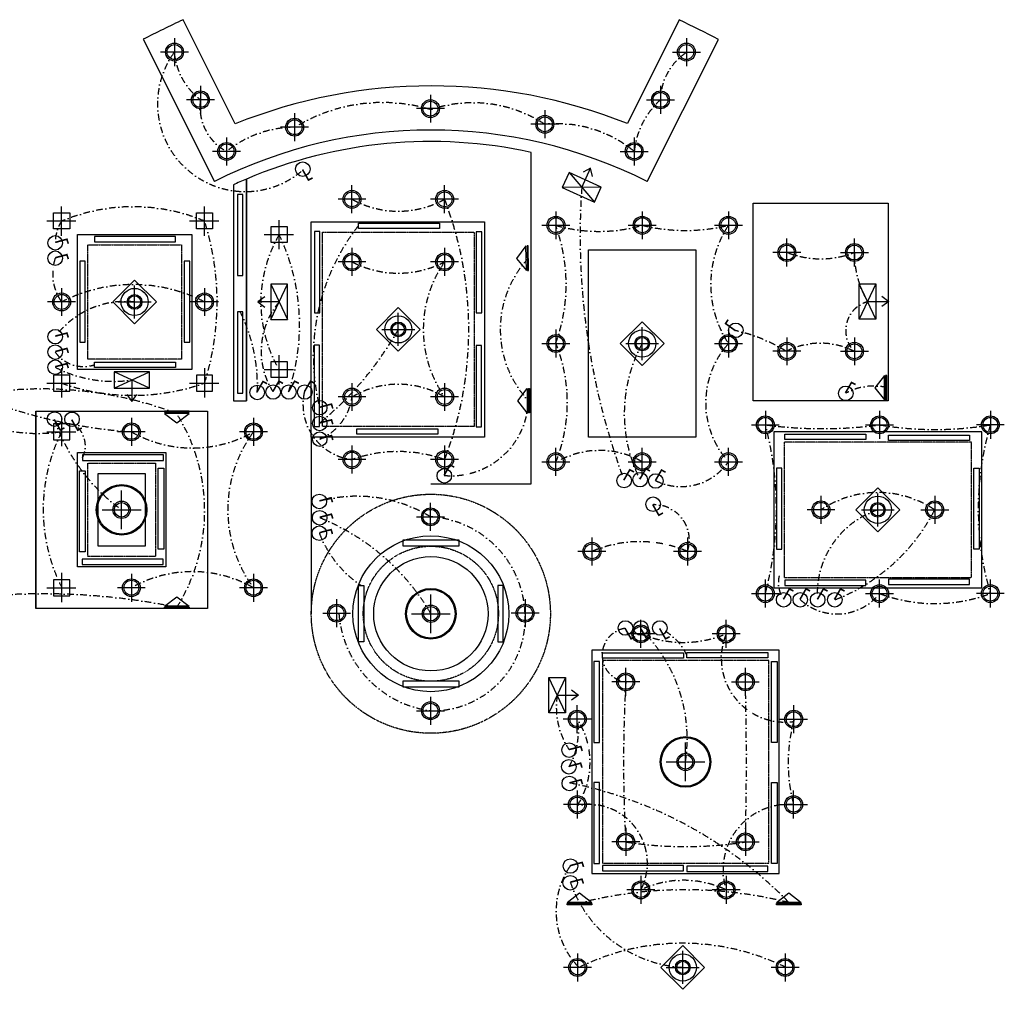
# Model space of a CAD drawing. Header units: millimetres. Extents: x 1795 to 32869, y 2040 to 26467.
# Tile 10 of 10: x 13925 to 32869, y 2040 to 20698. Entities that reach past the tile are written whole.
import ezdxf

# ---------------------------------------------------------------- set-up
doc = ezdxf.new("R2010")
doc.units = ezdxf.units.MM
doc.linetypes.add('DASHDOT2', pattern=[0.5, 0.25, -0.125, 0, -0.125])
doc.linetypes.add('HIDDEN', pattern=[0.375, 0.25, -0.125])
for name, color, linetype in [('AL_Elec - Wall Mounted Halogen 36 W', 7, 'Continuous'), ('Elec - Cable Wires', 143, 'Continuous'), ('Elec - Chandelier', 11, 'Continuous'), ('Elec - Spot Light', 6, 'Continuous'), ('Elec - Strip Lights', 6, 'Continuous'), ('Struc - Floor Railing', 1, 'Continuous'), ('Struc - Wall Lines', 2, 'Continuous')]:
    doc.layers.add(name, color=color, linetype=linetype)

msp = doc.modelspace()

# ---------------------------------------------------------------- linework, layer by layer
at = {"layer": 'AL_Elec - Wall Mounted Halogen 36 W'}
for p, q in [((16904, 20343), (16904, 19806)), ((26752, 20343), (26752, 19806)), ((17173, 20075), (16635, 20075)), ((26483, 20075), (27021, 20075)), ((17402, 19424), (17402, 18886)), ((26254, 19424), (26254, 18886)), ((17671, 19155), (17134, 19155)), ((21828, 19254), (21828, 18717)), ((25985, 19155), (26522, 19155)), ((22097, 18986), (21559, 18986)), ((24029, 18954), (24029, 18416)), ((19215, 18898), (19215, 18361)), ((19483, 18629), (18946, 18629)), ((24298, 18685), (23760, 18685)), ((17907, 18432), (17907, 17894)), ((25749, 18432), (25749, 17894)), ((18176, 18163), (17638, 18163)), ((25480, 18163), (26018, 18163)), ((20319, 16974), (20319, 17511)), ((22101, 16974), (22101, 17511)), ((20588, 17242), (20051, 17242)), ((22370, 17242), (21832, 17242)), ((24243, 17010), (24243, 16473)), ((25902, 17010), (25902, 16473)), ((27561, 17010), (27561, 16473)), ((23974, 16742), (24512, 16742)), ((25633, 16742), (26171, 16742)), ((27293, 16742), (27830, 16742)), ((28686, 15948), (28686, 16485)), ((29986, 15948), (29986, 16485)), ((20319, 16306), (20319, 15769)), ((22101, 16306), (22101, 15769)), ((28955, 16217), (28418, 16217)), ((29718, 16217), (30255, 16217)), ((20588, 16038), (20051, 16038)), ((22370, 16038), (21832, 16038)), ((14732, 15535), (14732, 14998)), ((17482, 15535), (17482, 14998)), ((15001, 15267), (14463, 15267)), ((17750, 15267), (17213, 15267)), ((24243, 14735), (24243, 14198)), ((27561, 14735), (27561, 14198)), ((23974, 14467), (24512, 14467)), ((27293, 14467), (27830, 14467)), ((28686, 14585), (28686, 14048)), ((29986, 14585), (29986, 14048)), ((28955, 14317), (28418, 14317)), ((29718, 14317), (30255, 14317)), ((20319, 13706), (20319, 13169)), ((22101, 13706), (22101, 13169)), ((20588, 13438), (20051, 13438)), ((22370, 13438), (21832, 13438)), ((28272, 13171), (28272, 12634)), ((30470, 13171), (30470, 12634)), ((32601, 13171), (32601, 12634)), ((16074, 13035), (16074, 12498)), ((18424, 13035), (18424, 12498)), ((28003, 12902), (28540, 12902)), ((30201, 12902), (30738, 12902)), ((32869, 12902), (32332, 12902)), ((16342, 12767), (15805, 12767)), ((18692, 12767), (18155, 12767)), ((20319, 12502), (20319, 11965)), ((22101, 12502), (22101, 11965)), ((24243, 11923), (24243, 12460)), ((25902, 11923), (25902, 12460)), ((27561, 11923), (27561, 12460)), ((20588, 12233), (20051, 12233)), ((22370, 12233), (21832, 12233)), ((23974, 12192), (24512, 12192)), ((25633, 12192), (26171, 12192)), ((27293, 12192), (27830, 12192)), ((21829, 10864), (21829, 11401)), ((29342, 11535), (29342, 10998)), ((31530, 11535), (31530, 10998)), ((29611, 11267), (29074, 11267)), ((31261, 11267), (31799, 11267)), ((21560, 11132), (22098, 11132)), ((24935, 10735), (24935, 10198)), ((26774, 10735), (26774, 10198)), ((25204, 10467), (24667, 10467)), ((27042, 10467), (26505, 10467)), ((16074, 10035), (16074, 9498)), ((18424, 10035), (18424, 9498)), ((28272, 9387), (28272, 9924)), ((30470, 9387), (30470, 9924)), ((32601, 9387), (32601, 9924)), ((16342, 9767), (15805, 9767)), ((18692, 9767), (18155, 9767)), ((20023, 9545), (20023, 9008)), ((23649, 9545), (23649, 9008)), ((28003, 9655), (28540, 9655)), ((30201, 9655), (30738, 9655)), ((32869, 9655), (32332, 9655)), ((19755, 9277), (20292, 9277)), ((23918, 9277), (23380, 9277)), ((25876, 8612), (25876, 9149)), ((27518, 8611), (27518, 9148)), ((26145, 8880), (25607, 8880)), ((27787, 8879), (27250, 8879)), ((25585, 7687), (25585, 8225)), ((27887, 7687), (27887, 8225)), ((25854, 7956), (25317, 7956)), ((27619, 7956), (28156, 7956)), ((21829, 7670), (21829, 7132)), ((21560, 7401), (22098, 7401)), ((24654, 6969), (24654, 7506)), ((28817, 6969), (28817, 7506)), ((24923, 7238), (24385, 7238)), ((28548, 7238), (29085, 7238)), ((24655, 5327), (24655, 5864)), ((28816, 5327), (28816, 5864)), ((24924, 5595), (24386, 5595)), ((28547, 5595), (29084, 5595)), ((25585, 5145), (25585, 4608)), ((27887, 5145), (27887, 4608)), ((25854, 4877), (25317, 4877)), ((27619, 4877), (28156, 4877)), ((25876, 4221), (25876, 3684)), ((27518, 4222), (27518, 3685)), ((26145, 3953), (25607, 3953)), ((27787, 3953), (27250, 3953)), ((24660, 2730), (24660, 2192)), ((28653, 2730), (28653, 2192)), ((24929, 2461), (24391, 2461)), ((28922, 2461), (28384, 2461))]:
    msp.add_line(p, q, dxfattribs=at)
at = {"layer": 'AL_Elec - Wall Mounted Halogen 36 W', "const_width": 31.2}
for points in [[(19366, 17814), (19482, 17612), (19561, 17654)], [(14609, 16413), (14834, 16473), (14861, 16387)], [(14609, 16117), (14834, 16177), (14861, 16091)], [(27695, 14715), (27506, 14851), (27555, 14926)], [(14609, 14608), (14834, 14668), (14861, 14582)], [(14609, 14312), (14834, 14372), (14861, 14286)], [(14609, 14020), (14834, 14080), (14861, 13994)], [(18490, 13533), (18606, 13735), (18686, 13693)], [(18796, 13541), (18912, 13742), (18991, 13700)], [(19099, 13541), (19215, 13742), (19295, 13700)], [(19404, 13541), (19521, 13742), (19600, 13700)], [(29812, 13516), (29929, 13717), (30008, 13676)], [(19699, 13241), (19924, 13301), (19950, 13215)], [(14591, 13004), (14707, 12802), (14786, 12844)], [(14926, 13001), (15042, 12799), (15121, 12841)], [(19699, 12939), (19924, 12998), (19950, 12913)], [(19699, 12636), (19924, 12696), (19950, 12610)], [(22090, 11928), (22206, 12130), (22285, 12088)], [(25548, 11836), (25664, 12038), (25744, 11996)], [(25856, 11854), (25972, 12056), (26051, 12014)], [(26157, 11830), (26274, 12032), (26353, 11990)], [(19692, 11438), (19917, 11498), (19943, 11412)], [(26106, 11366), (26222, 11164), (26302, 11206)], [(19698, 11123), (19923, 11183), (19949, 11097)], [(19692, 10826), (19917, 10886), (19943, 10801)], [(28618, 9543), (28734, 9745), (28813, 9703)], [(28938, 9543), (29054, 9745), (29134, 9703)], [(29273, 9543), (29389, 9745), (29469, 9703)], [(29601, 9543), (29718, 9745), (29797, 9703)], [(25573, 8986), (25689, 8784), (25768, 8826)], [(25872, 8986), (25988, 8784), (26068, 8826)], [(26236, 8986), (26352, 8784), (26431, 8826)], [(24496, 6653), (24721, 6712), (24748, 6627)], [(24493, 6331), (24718, 6391), (24744, 6305)], [(24502, 6012), (24727, 6072), (24754, 5986)], [(24523, 4422), (24747, 4482), (24774, 4396)], [(24519, 4101), (24744, 4160), (24771, 4075)]]:
    msp.add_lwpolyline(points, dxfattribs=at)
at = {"layer": 'AL_Elec - Wall Mounted Halogen 36 W'}
for points in [[(24739, 17470), (24909, 17844)], [(24943, 17680), (24909, 17844), (24764, 17762)], [(24495, 17756), (24982, 17185)], [(25114, 17473), (24363, 17467)], [(18758, 14926), (19076, 15607)], [(18758, 15607), (19076, 14926)], [(30397, 14938), (30079, 15618)], [(30397, 15618), (30079, 14938)], [(18642, 15365), (18506, 15267), (18642, 15168)], [(30513, 15376), (30649, 15278), (30513, 15179)], [(18917, 15267), (18506, 15267)], [(30238, 15278), (30649, 15278)], [(16422, 13605), (15742, 13922)], [(15742, 13605), (16422, 13922)], [(16082, 13764), (16082, 13353)], [(15984, 13488), (16082, 13353), (16181, 13488)], [(24426, 7362), (24109, 8042)], [(24426, 8042), (24109, 7362)], [(24543, 7800), (24678, 7702), (24543, 7603)], [(24267, 7702), (24678, 7702)]]:
    msp.add_lwpolyline(points, dxfattribs=at)
for points in [[(24363, 17467), (24982, 17185), (25114, 17473), (24495, 17756)], [(18116, 15777), (18220, 15777), (18220, 17337), (18116, 17337)], [(20442, 16681), (20442, 16785), (22002, 16785), (22002, 16681)], [(15365, 16527), (15365, 16423), (16925, 16423), (16925, 16527)], [(19598, 15060), (19702, 15060), (19702, 16620), (19598, 16620)], [(22711, 15055), (22815, 15055), (22815, 16615), (22711, 16615)], [(23485, 16105), (23485, 16105), (23674, 15871), (23666, 16344)], [(23686, 16345), (23694, 15871), (23718, 15872), (23710, 16345)], [(15184, 16054), (15080, 16054), (15080, 14494), (15184, 14494)], [(17196, 16054), (17092, 16054), (17092, 14494), (17196, 14494)], [(19076, 14926), (19076, 15607), (18758, 15607), (18758, 14926)], [(30079, 14938), (30079, 15618), (30397, 15618), (30397, 14938)], [(18116, 13514), (18220, 13514), (18220, 15074), (18116, 15074)], [(19591, 12873), (19695, 12873), (19695, 14433), (19591, 14433)], [(22709, 12866), (22813, 12866), (22813, 14426), (22709, 14426)], [(15365, 14007), (15365, 14111), (16925, 14111), (16925, 14007)], [(16422, 13922), (15742, 13922), (15742, 13605), (16422, 13605)], [(30379, 13617), (30379, 13617), (30564, 13381), (30564, 13854)], [(30584, 13854), (30584, 13381), (30608, 13381), (30608, 13854)], [(23508, 13367), (23508, 13367), (23692, 13603), (23692, 13130)], [(23712, 13130), (23712, 13603), (23736, 13603), (23736, 13130)], [(16713, 13143), (17186, 13143), (17186, 13167), (16713, 13167)], [(16950, 12938), (16950, 12938), (17186, 13123), (16713, 13123)], [(20412, 12720), (20412, 12824), (21972, 12824), (21972, 12720)], [(28644, 12618), (28644, 12722), (30204, 12722), (30204, 12618)], [(30639, 12601), (30639, 12705), (32199, 12705), (32199, 12601)], [(16694, 12218), (16694, 12322), (15134, 12322), (15134, 12218)], [(15078, 12019), (15182, 12019), (15182, 10459), (15078, 10459)], [(16592, 12068), (16696, 12068), (16696, 10508), (16592, 10508)], [(28590, 12069), (28486, 12069), (28486, 10509), (28590, 10509)], [(32283, 12069), (32387, 12069), (32387, 10509), (32283, 10509)], [(16689, 10216), (16689, 10320), (15129, 10320), (15129, 10216)], [(28644, 9915), (28644, 9811), (30204, 9811), (30204, 9915)], [(30639, 9933), (30639, 9829), (32199, 9829), (32199, 9933)], [(16950, 9595), (16950, 9595), (17186, 9411), (16713, 9411)], [(16713, 9391), (17186, 9391), (17186, 9367), (16713, 9367)], [(25079, 8347), (24975, 8347), (24975, 6787), (25079, 6787)], [(25137, 8412), (25137, 8516), (26697, 8516), (26697, 8412)], [(26761, 8420), (26761, 8524), (28321, 8524), (28321, 8420)], [(28393, 8347), (28497, 8347), (28497, 6787), (28393, 6787)], [(24109, 7362), (24109, 8042), (24426, 8042), (24426, 7362)], [(25079, 6022), (24975, 6022), (24975, 4462), (25079, 4462)], [(28393, 6022), (28497, 6022), (28497, 4462), (28393, 4462)], [(25137, 4421), (25137, 4317), (26697, 4317), (26697, 4421)], [(26761, 4412), (26761, 4308), (28321, 4308), (28321, 4412)], [(24696, 3895), (24696, 3895), (24933, 3710), (24460, 3710)], [(28724, 3895), (28724, 3895), (28961, 3710), (28487, 3710)], [(24460, 3690), (24933, 3690), (24933, 3666), (24460, 3666)], [(28487, 3690), (28961, 3690), (28961, 3666), (28487, 3666)]]:
    msp.add_lwpolyline(points, close=True, dxfattribs=at)
at = {"layer": 'AL_Elec - Wall Mounted Halogen 36 W', "color": 30}
for points in [[(16136, 15687), (16557, 15267), (16136, 14846), (15715, 15267)], [(21210, 15159), (21631, 14738), (21210, 14317), (20789, 14738)], [(25902, 14887), (26323, 14467), (25902, 14046), (25481, 14467)], [(30436, 11687), (30857, 11267), (30436, 10846), (30015, 11267)], [(26683, 2882), (27104, 2461), (26683, 2040), (26263, 2461)]]:
    msp.add_lwpolyline(points, close=True, dxfattribs=at)
at = {"layer": 'AL_Elec - Wall Mounted Halogen 36 W'}
for centre, radius in [((16904, 20075), 172), ((16904, 20075), 143), ((26752, 20075), 172), ((26752, 20075), 143), ((17402, 19155), 172), ((26254, 19155), 172), ((17402, 19155), 143), ((21828, 18986), 172), ((26254, 19155), 143), ((21828, 18986), 143), ((19215, 18629), 172), ((19215, 18629), 143), ((24029, 18685), 172), ((24029, 18685), 143), ((17907, 18163), 172), ((17907, 18163), 143), ((25749, 18163), 172), ((25749, 18163), 143), ((19372, 17822), 140), ((20319, 17242), 172), ((20319, 17242), 143), ((22101, 17242), 172), ((22101, 17242), 143), ((24243, 16742), 172), ((24243, 16742), 143), ((25902, 16742), 172), ((25902, 16742), 143), ((27561, 16742), 172), ((27561, 16742), 143), ((14608, 16404), 140), ((28686, 16217), 172), ((28686, 16217), 143), ((29986, 16217), 172), ((29986, 16217), 143), ((14608, 16108), 140), ((20319, 16038), 172), ((20319, 16038), 143), ((22101, 16038), 172), ((22101, 16038), 143), ((14732, 15267), 172), ((14732, 15267), 143), ((17482, 15267), 172), ((17482, 15267), 143), ((27703, 14721), 140), ((14608, 14598), 140), ((24243, 14467), 172), ((24243, 14467), 143), ((27561, 14467), 172), ((27561, 14467), 143), ((14608, 14302), 140), ((28686, 14317), 172), ((28686, 14317), 143), ((29986, 14317), 172), ((29986, 14317), 143), ((14608, 14010), 140), ((18496, 13526), 140), ((18802, 13533), 140), ((19105, 13533), 140), ((19411, 13533), 140), ((29819, 13508), 140), ((20319, 13438), 172), ((20319, 13438), 143), ((22101, 13438), 172), ((22101, 13438), 143), ((19698, 13232), 140), ((14597, 13012), 140), ((14932, 13008), 140), ((28272, 12902), 172), ((30470, 12902), 172), ((32601, 12902), 172), ((16074, 12767), 172), ((16074, 12767), 143), ((18424, 12767), 172), ((18424, 12767), 143), ((19698, 12929), 140), ((28272, 12902), 143), ((30470, 12902), 143), ((32601, 12902), 143), ((19698, 12626), 140), ((20319, 12233), 172), ((20319, 12233), 143), ((22101, 12233), 172), ((22101, 12233), 143), ((24243, 12192), 172), ((24243, 12192), 143), ((25902, 12192), 172), ((25902, 12192), 143), ((27561, 12192), 172), ((27561, 12192), 143), ((22096, 11921), 140), ((25554, 11829), 140), ((25862, 11847), 140), ((26164, 11822), 140), ((19691, 11428), 140), ((26112, 11374), 140), ((29342, 11267), 172), ((29342, 11267), 143), ((31530, 11267), 172), ((31530, 11267), 143), ((19697, 11114), 140), ((21829, 11132), 172), ((21829, 11132), 143), ((19691, 10817), 140), ((24935, 10467), 172), ((24935, 10467), 143), ((26774, 10467), 172), ((26774, 10467), 143), ((16074, 9767), 172), ((16074, 9767), 143), ((18424, 9767), 172), ((18424, 9767), 143), ((28272, 9655), 172), ((28272, 9655), 143), ((28624, 9535), 140), ((28944, 9535), 140), ((29279, 9535), 140), ((29608, 9535), 140), ((30470, 9655), 172), ((30470, 9655), 143), ((32601, 9655), 172), ((32601, 9655), 143), ((20023, 9277), 172), ((20023, 9277), 143), ((23649, 9277), 172), ((25579, 8993), 140), ((25878, 8993), 140), ((26242, 8993), 140), ((25876, 8880), 172), ((25876, 8880), 143), ((27518, 8879), 172), ((27518, 8879), 143), ((25585, 7956), 172), ((25585, 7956), 143), ((27887, 7956), 172), ((27887, 7956), 143), ((21829, 7401), 172), ((21829, 7401), 143), ((24654, 7238), 172), ((28817, 7238), 172), ((24654, 7238), 143), ((28817, 7238), 143), ((24495, 6643), 140), ((24492, 6322), 140), ((24501, 6002), 140), ((24655, 5595), 172), ((24655, 5595), 143), ((28816, 5595), 172), ((28816, 5595), 143), ((25585, 4877), 172), ((25585, 4877), 143), ((27887, 4877), 172), ((27887, 4877), 143), ((24522, 4412), 140), ((24518, 4091), 140), ((25876, 3953), 172), ((25876, 3953), 143), ((27518, 3953), 172), ((27518, 3953), 143), ((24660, 2461), 172), ((24660, 2461), 143), ((28653, 2461), 172), ((28653, 2461), 143)]:
    msp.add_circle(centre, radius, dxfattribs=at)
at = {"layer": 'Elec - Cable Wires', "linetype": 'DASHDOT2', "ltscale": 500}
for centre, radius, start, end in [((18266, 19079), 1688, 144.1633, 310.9249), ((18211, 20197), 1319, 185.6924, 232.2025), ((27371, 19136), 1118, 123.6505, 179.0223), ((18367, 19021), 974, 172.0916, 242.5816), ((27284, 18007), 1543, 131.6216, 174.1882), ((20907, 15885), 3219, 73.2243, 121.5092), ((22642, 16568), 2531, 56.773, 108.5732), ((19224, 16536), 2093, 89.9717, 128.993), ((24264, 16364), 2333, 50.4622, 95.7778), ((38282, 16548), 13574, 176.1047, 200.3461), ((21210, 18859), 1846, 241.146, 298.854), ((15579, 14738), 6986, 338.993, 21.007), ((16107, 13546), 3553, 67.2349, 112.7651), ((15416, 16393), 808, 147.3925, 179.2199), ((12577, 15264), 5146, 342.3756, 17.6244), ((23643, 14223), 4068, 141.8969, 194.1126), ((25069, 19659), 3034, 254.0676, 285.9324), ((21157, 15604), 3282, 339.7228, 20.2772), ((26732, 20189), 3546, 256.4687, 283.5313), ((29292, 15604), 2071, 146.684, 213.316), ((21144, 15261), 2578, 149.7232, 210.2768), ((15282, 14826), 4028, 341.3857, 25.504), ((15503, 15809), 943, 161.5646, 215.1473), ((25178, 14737), 2006, 136.8627, 223.064), ((29338, 17854), 1758, 248.6788, 291.3212), ((31785, 16196), 1799, 179.5793, 210.6689), ((21210, 17758), 1937, 242.6143, 297.3857), ((23957, 14738), 2266, 144.9959, 215.0041), ((16107, 12601), 3000, 62.7195, 117.2805), ((15956, 13597), 1679, 83.8531, 143.4146), ((20038, 14321), 1466, 139.8236, 212.1296), ((30391, 14719), 573, 102.8755, 225.0578), ((15337, 13665), 3162, 357.4779, 26.4582), ((15580, 17932), 6473, 309.5132, 330.4287), ((27043, 11703), 3082, 58.0005, 77.7885), ((21381, 13329), 3080, 337.9901, 21.6747), ((28381, 13116), 2823, 151.4203, 206.5481), ((28824, 13329), 1699, 137.9844, 222.0156), ((29327, 13033), 1440, 62.7696, 116.9992), ((15153, 14698), 674, 215.9937, 288.3343), ((15733, 16204), 2465, 242.8529, 278.1415), ((16744, 22424), 9680, 242.6134, 266.028), ((16104, 17623), 4153, 250.6237, 289.3765), ((21210, 11940), 1743, 59.2586, 120.7414), ((30351, 12569), 1080, 76.2456, 119.5325), ((14347, 6158), 7435, 69.5121, 110.0471), ((14269, 15741), 3004, 228.8371, 278.865), ((20446, 13296), 1070, 166.7807, 263.2024), ((19296, 13577), 1033, 292.8905, 352.2353), ((22226, 13409), 1487, 264.7382, 358.367), ((13979, 11252), 3505, 327.9334, 32.2657), ((18046, 14229), 3666, 199.5217, 233.9152), ((14688, 12499), 501, 332.787, 54.3184), ((29371, 21158), 8329, 262.417, 277.583), ((22181, 11279), 6303, 345.0737, 14.9263), ((31535, 19194), 6382, 260.389, 279.611), ((38151, 11279), 5783, 163.6946, 196.3054), ((17709, 11273), 3331, 153.3512, 206.8812), ((17249, 14839), 2382, 240.4429, 299.5571), ((20458, 11267), 2528, 143.6007, 216.3993), ((21210, 9740), 2648, 70.3411, 109.6589), ((25083, 10762), 1648, 60.2045, 120.9459), ((26651, 12820), 1106, 243.495, 325.3887), ((30436, 9639), 1961, 56.0999, 123.9001), ((20419, 8820), 2708, 58.4552, 105.603), ((26130, 10686), 680, 341.1829, 91.9835), ((30972, 9651), 1702, 108.3393, 183.6458), ((28296, 12924), 3634, 291.1537, 332.8622), ((18079, 7077), 4349, 30.2317, 68.1585), ((21714, 9200), 1936, 1.9822, 86.5985), ((21688, 11587), 2140, 201.0797, 236.1804), ((25855, 8299), 2355, 67.0239, 112.9761), ((17249, 7699), 2378, 60.392, 119.8094), ((29133, 9868), 610, 167.7832, 212.2168), ((14374, -3206), 12857, 78.4442, 101.5558), ((29652, 10313), 1050, 227.1959, 321.2054), ((31535, 12514), 3051, 249.5605, 290.4395), ((22099, 9420), 2037, 184.3218, 262.3783), ((21869, 9182), 1782, 268.7084, 2.7109), ((25652, 8472), 520, 98.7284, 262.6689), ((23816, 6859), 2952, 351.4398, 45.6031), ((25815, 8030), 1044, 25.0665, 66.2205), ((26697, 10852), 2136, 247.3387, 292.6052), ((28650, 8408), 1226, 157.3958, 277.8078), ((53934, 6416), 28390, 176.8912, 183.1088), ((-30673, 6416), 58580, 358.49393, 1.50607), ((25731, 7471), 1481, 171.0562, 213.5551), ((23311, 7003), 1364, 330.0194, 9.897), ((23366, 6408), 1533, 327.2706, 32.785), ((31788, 6393), 3077, 164.07, 195.0256), ((22924, -1906), 8074, 44.0779, 78.7265), ((24872, 4470), 1130, 332.7316, 101.0652), ((28718, 4339), 1260, 85.5483, 197.8209), ((26736, 12247), 7460, 261.1245, 278.8755), ((25789, 3540), 1543, 145.1579, 224.3978), ((26829, 4903), 2445, 199.1574, 267.2143), ((26698, 2218), 1920, 64.7024, 115.3537), ((26730, -4238), 8194, 75.9176, 104.0824), ((26677, -1561), 4488, 63.6737, 116.3263)]:
    msp.add_arc(centre, radius, start, end, dxfattribs=at)
at = {"layer": 'Elec - Chandelier', "color": 30}
for p, q in [((16136, 14949), (16136, 15584)), ((15819, 15267), (16453, 15267)), ((21210, 14421), (21210, 15055)), ((25902, 14149), (25902, 14784)), ((20893, 14738), (21527, 14738)), ((25585, 14467), (26219, 14467)), ((15887, 10893), (15887, 11640)), ((30436, 10949), (30436, 11584)), ((15514, 11267), (16260, 11267)), ((30119, 11267), (30753, 11267)), ((21836, 8893), (21836, 9640)), ((21463, 9267), (22209, 9267)), ((26736, 6043), (26736, 6790)), ((26363, 6416), (27109, 6416)), ((26683, 2144), (26683, 2778)), ((26366, 2461), (27000, 2461))]:
    msp.add_line(p, q, dxfattribs=at)
at = {"layer": 'Elec - Chandelier'}
for p, q in [((21294, 10680), (21294, 10576)), ((22378, 10680), (21294, 10680)), ((22378, 10576), (22378, 10680)), ((21294, 10576), (22378, 10576)), ((20445, 8725), (20445, 9808)), ((20445, 9808), (20549, 9808)), ((20549, 9808), (20549, 8725)), ((23228, 9808), (23124, 9808)), ((23124, 9808), (23124, 8725)), ((23228, 8725), (23228, 9808)), ((20549, 8725), (20445, 8725)), ((23124, 8725), (23228, 8725)), ((21294, 7967), (21294, 7863)), ((22378, 7967), (21294, 7967)), ((22378, 7863), (22378, 7967)), ((21294, 7863), (22378, 7863))]:
    msp.add_line(p, q, dxfattribs=at)
at = {"layer": 'Elec - Chandelier', "color": 30}
for centre, radius in [((16136, 15267), 261), ((16136, 15267), 142), ((16136, 15267), 118), ((21210, 14738), 261), ((21210, 14738), 142), ((21210, 14738), 118), ((25902, 14467), 261), ((25902, 14467), 142), ((25902, 14467), 118), ((15887, 11267), 487), ((15887, 11267), 467), ((15887, 11267), 167), ((15887, 11267), 139), ((30436, 11267), 261), ((30436, 11267), 142), ((30436, 11267), 118), ((21836, 9267), 487), ((21836, 9267), 467), ((21836, 9267), 167), ((21836, 9267), 139), ((26736, 6416), 487), ((26736, 6416), 467), ((26736, 6416), 167), ((26736, 6416), 139), ((26683, 2461), 261), ((26683, 2461), 142), ((26683, 2461), 118)]:
    msp.add_circle(centre, radius, dxfattribs=at)
at = {"layer": 'Elec - Spot Light'}
for p, q in [((14732, 16541), (14732, 17103)), ((17482, 16541), (17482, 17103)), ((14445, 16828), (15007, 16828)), ((17195, 16828), (17757, 16828)), ((18917, 16280), (18917, 16842)), ((18630, 16567), (19192, 16566)), ((18917, 13680), (18917, 14242)), ((14732, 13992), (14732, 13430)), ((17482, 13992), (17482, 13430)), ((18630, 13967), (19192, 13966)), ((14445, 13705), (15007, 13706)), ((17195, 13705), (17757, 13706)), ((14732, 13053), (14732, 12492)), ((14445, 12766), (15007, 12767)), ((14732, 10053), (14732, 9492)), ((14445, 9766), (15007, 9767))]:
    msp.add_line(p, q, dxfattribs=at)
for points in [[(14577, 16983), (14887, 16983), (14887, 16673), (14577, 16673)], [(17327, 16983), (17637, 16983), (17637, 16673), (17327, 16673)], [(18762, 16721), (19072, 16721), (19072, 16412), (18762, 16412)], [(18762, 14121), (19072, 14121), (19072, 13812), (18762, 13812)], [(14577, 13551), (14887, 13551), (14887, 13860), (14577, 13860)], [(17327, 13551), (17637, 13551), (17637, 13860), (17327, 13860)], [(14577, 12612), (14887, 12612), (14887, 12921), (14577, 12921)], [(14577, 9612), (14887, 9612), (14887, 9921), (14577, 9921)]]:
    msp.add_lwpolyline(points, close=True, dxfattribs=at)
at = {"layer": 'Elec - Strip Lights'}
for p, q in [((18068, 18693), (17069, 20698)), ((26614, 20693), (25619, 18699)), ((16301, 20321), (17672, 17582)), ((26000, 17582), (27371, 20318)), ((23768, 11767), (23768, 18145)), ((18286, 17631), (18286, 13367)), ((28036, 17167), (30636, 17167)), ((28036, 13367), (28036, 17167)), ((30636, 17167), (30636, 13367)), ((19536, 12667), (19536, 16809)), ((19536, 16809), (22868, 16809)), ((22868, 16809), (22868, 12667)), ((15036, 16567), (17236, 16567)), ((15036, 13967), (15036, 16567)), ((17236, 16567), (17236, 13967)), ((24868, 16267), (26936, 16267)), ((24868, 12667), (24868, 16267)), ((26936, 16267), (26936, 12667)), ((17236, 13967), (15036, 13967)), ((30636, 13367), (28036, 13367)), ((14236, 13167), (17537, 13167)), ((14236, 9367), (14236, 13167)), ((17537, 13167), (17537, 9367)), ((32436, 12767), (28436, 12767)), ((28436, 12767), (28436, 9967)), ((32436, 9967), (32436, 12767)), ((22868, 12667), (19536, 12667)), ((19536, 12667), (19536, 9267)), ((26936, 12667), (24868, 12667)), ((15036, 12367), (16737, 12367)), ((15036, 10167), (15036, 12367)), ((16737, 12367), (16737, 10167)), ((15436, 11967), (16337, 11967)), ((15436, 10567), (15436, 11967)), ((16337, 11967), (16337, 10567)), ((21836, 11767), (23768, 11767)), ((16337, 10567), (15436, 10567)), ((28436, 10367), (28436, 9767)), ((32436, 9767), (32436, 10367)), ((16737, 10167), (15036, 10167)), ((28436, 9767), (32436, 9767)), ((17537, 9367), (14236, 9367)), ((28536, 8567), (24936, 8567)), ((24936, 8567), (24936, 4266)), ((28536, 4266), (28536, 8567)), ((24936, 4266), (28536, 4266))]:
    msp.add_line(p, q, dxfattribs=at)
for radius in [1500, 1100]:
    msp.add_circle((21836, 9267), radius, dxfattribs=at)
for centre, radius, start, end in [((31492, -9654), 33604, 115.4162, 116.8759), ((16694, -278), 23199, 62.5991, 64.6849), ((21851, 9274), 10150, 68.2093, 111.8828), ((21836, 9337), 9238, 63.2051, 116.7949), ((21836, 9267), 9086, 77.7252, 112.9985)]:
    msp.add_arc(centre, radius, start, end, dxfattribs=at)
at = {"layer": 'Struc - Floor Railing'}
msp.add_circle((23649, 9277), 143, dxfattribs=at)
at = {"layer": 'Struc - Wall Lines'}
for p, q in [((18286, 13367), (18286, 17631)), ((18036, 17520), (18036, 13367)), ((18036, 13367), (18286, 13367)), ((14236, 13167), (14236, 9367))]:
    msp.add_line(p, q, dxfattribs=at)
at = {"layer": 'Struc - Wall Lines', "linetype": 'HIDDEN', "ltscale": 10}
for p, q in [((19753, 16609), (22668, 16609)), ((19753, 12867), (19753, 16609)), ((22668, 16609), (22668, 12867)), ((15236, 16367), (17036, 16367)), ((15236, 14167), (15236, 16367)), ((17036, 16367), (17036, 14167)), ((17036, 14167), (15236, 14167)), ((22668, 12867), (19753, 12867)), ((32236, 12567), (28636, 12567)), ((28636, 12567), (28636, 9967)), ((32236, 9967), (32236, 12567)), ((15236, 12167), (16537, 12167)), ((15236, 10367), (15236, 12167)), ((16537, 12167), (16537, 10367)), ((16537, 10367), (15236, 10367)), ((28636, 10367), (28636, 9967)), ((32236, 9967), (32236, 10367)), ((28636, 9967), (32236, 9967)), ((28336, 8367), (25136, 8367)), ((25136, 8367), (25136, 4466)), ((28336, 4466), (28336, 8367)), ((25136, 4466), (28336, 4466))]:
    msp.add_line(p, q, dxfattribs=at)
for radius in [2300, 1300]:
    msp.add_circle((21836, 9267), radius, dxfattribs=at)
at = {"layer": 'Struc - Wall Lines'}
msp.add_arc((21836, 9267), 9086, 112.9985, 114.7224, dxfattribs=at)

doc.saveas('drawing.dxf')
